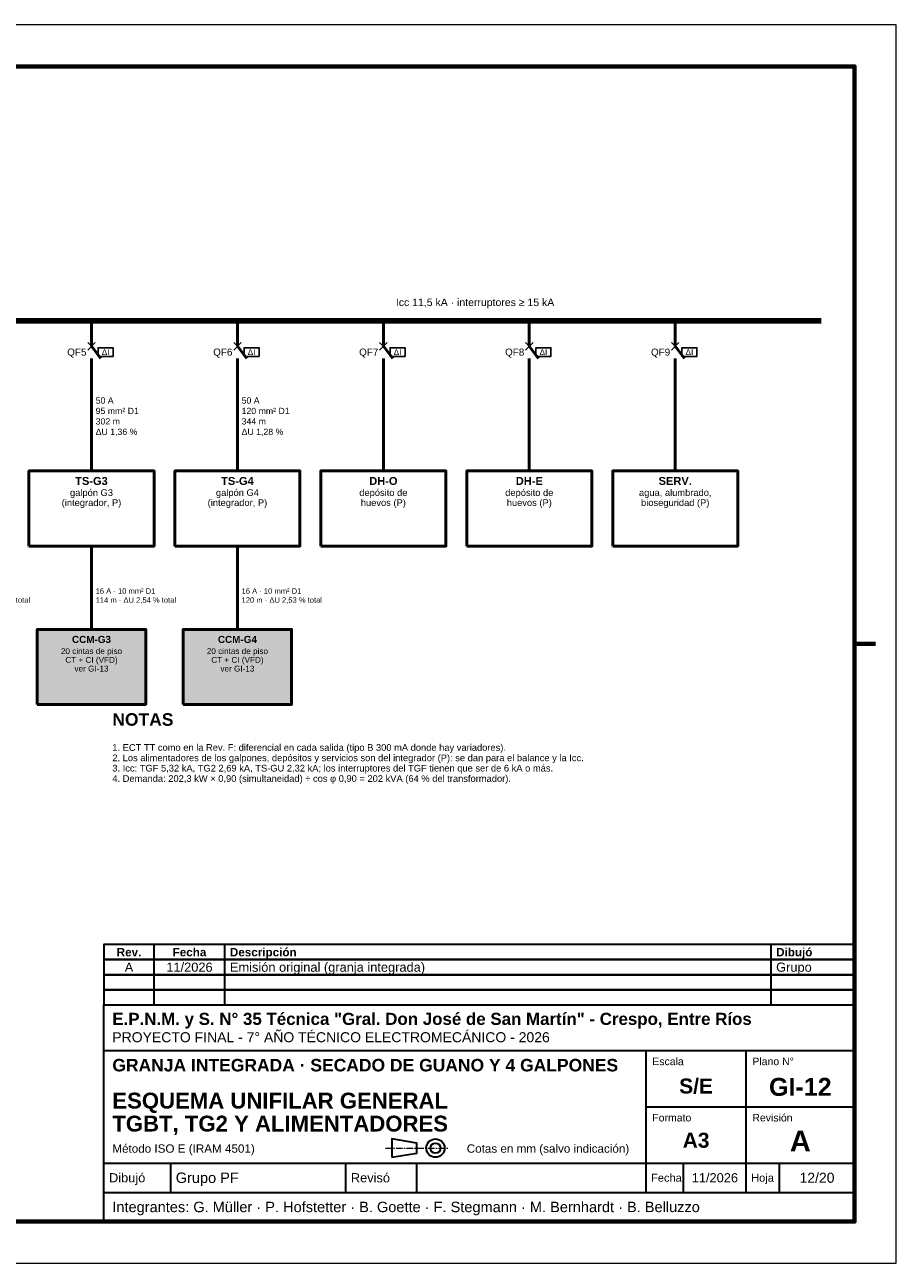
# Model space of a CAD drawing. Header units: millimetres. Extents: x 0 to 420, y 0 to 297.
# Tile 2 of 2: x 211 to 420, y 0 to 297. Entities that reach past the tile are written whole.
import ezdxf
from ezdxf.enums import TextEntityAlignment as Align

# ---------------------------------------------------------------- set-up
doc = ezdxf.new("R2010")
doc.units = ezdxf.units.MM
doc.header["$LTSCALE"] = 0.5
doc.linetypes.add('CENTER', pattern=[5.08, 3.175, -0.635, 0.635, -0.635])
for name, color, linetype, lineweight in [('CONTORNO', 7, 'CONTINUOUS', 50), ('EJES', 1, 'CENTER', 18), ('FINO', 7, 'CONTINUOUS', 25), ('HOJA', 8, 'CONTINUOUS', 13), ('RECUADRO', 7, 'CONTINUOUS', 70), ('RELLENO', 9, 'CONTINUOUS', 13), ('ROTULO', 7, 'CONTINUOUS', 35), ('TEXTO', 7, 'CONTINUOUS', 25)]:
    doc.layers.add(name, color=color, linetype=linetype, lineweight=lineweight)
doc.styles.add('NEGRITA', font='arialbd.ttf')
doc.styles.get("Standard").update_dxf_attribs({"font": 'arial.ttf'})

msp = doc.modelspace()

# ---------------------------------------------------------------- hatches: boundary and pattern name
at = {"layer": 'RELLENO', "true_color": 0xffecc8}
for points in [[(214, 134), (240, 134), (240, 152), (214, 152)], [(249, 134), (275, 134), (275, 152), (249, 152)]]:
    msp.add_hatch(color=7, dxfattribs=at).paths.add_polyline_path(points)

# ---------------------------------------------------------------- linework, layer by layer
at = {"layer": 'CONTORNO', "lineweight": 100}
msp.add_line((40, 226), (402, 226), dxfattribs=at)
at = {"layer": 'CONTORNO'}
for p, q in [((227, 226), (227, 222)), ((262, 226), (262, 222)), ((297, 226), (297, 222)), ((332, 226), (332, 222)), ((367, 226), (367, 222)), ((227, 222), (227, 219.9)), ((227, 219.9), (229.24, 216.96)), ((262, 222), (262, 219.9)), ((262, 219.9), (264.24, 216.96)), ((297, 222), (297, 219.9)), ((297, 219.9), (299.24, 216.96)), ((332, 222), (332, 219.9)), ((332, 219.9), (334.24, 216.96)), ((367, 222), (367, 219.9)), ((367, 219.9), (369.24, 216.96)), ((227, 216.96), (227, 215)), ((262, 216.96), (262, 215)), ((297, 216.96), (297, 215)), ((332, 216.96), (332, 215)), ((367, 216.96), (367, 215)), ((227, 215), (227, 190)), ((262, 215), (262, 190)), ((297, 215), (297, 190)), ((332, 215), (332, 190)), ((367, 215), (367, 190)), ((227, 172), (227, 152)), ((262, 172), (262, 152))]:
    msp.add_line(p, q, dxfattribs=at)
for points in [[(212, 172), (242, 172), (242, 190), (212, 190)], [(247, 172), (277, 172), (277, 190), (247, 190)], [(282, 172), (312, 172), (312, 190), (282, 190)], [(317, 172), (347, 172), (347, 190), (317, 190)], [(352, 172), (382, 172), (382, 190), (352, 190)], [(214, 134), (240, 134), (240, 152), (214, 152)], [(249, 134), (275, 134), (275, 152), (249, 152)]]:
    msp.add_lwpolyline(points, close=True, dxfattribs=at)
at = {"layer": 'EJES'}
msp.add_line((297.5, 27.6), (312.5, 27.6), dxfattribs=at)
at = {"layer": 'FINO'}
for p, q in [((226.1, 219), (227.9, 220.8)), ((226.1, 220.8), (227.9, 219)), ((261.1, 219), (262.9, 220.8)), ((261.1, 220.8), (262.9, 219)), ((296.1, 219), (297.9, 220.8)), ((296.1, 220.8), (297.9, 219)), ((331.1, 219), (332.9, 220.8)), ((331.1, 220.8), (332.9, 219)), ((366.1, 219), (367.9, 220.8)), ((366.1, 220.8), (367.9, 219))]:
    msp.add_line(p, q, dxfattribs=at)
for points in [[(228.6, 217.45), (232.2, 217.45), (232.2, 219.55), (228.6, 219.55)], [(263.6, 217.45), (267.2, 217.45), (267.2, 219.55), (263.6, 219.55)], [(298.6, 217.45), (302.2, 217.45), (302.2, 219.55), (298.6, 219.55)], [(333.6, 217.45), (337.2, 217.45), (337.2, 219.55), (333.6, 219.55)], [(368.6, 217.45), (372.2, 217.45), (372.2, 219.55), (368.6, 219.55)]]:
    msp.add_lwpolyline(points, close=True, dxfattribs=at)
at = {"layer": 'HOJA'}
msp.add_lwpolyline([(0, 0), (420, 0), (420, 297), (0, 297)], close=True, dxfattribs=at)
at = {"layer": 'RECUADRO'}
msp.add_line((415, 148.5), (410, 148.5), dxfattribs=at)
msp.add_lwpolyline([(20, 10), (410, 10), (410, 287), (20, 287)], close=True, dxfattribs=at)
at = {"layer": 'ROTULO'}
for p, q in [((242, 72.8), (242, 76.4)), ((259, 72.8), (259, 76.4)), ((390, 72.8), (390, 76.4)), ((242, 69.2), (242, 72.8)), ((259, 69.2), (259, 72.8)), ((390, 69.2), (390, 72.8)), ((242, 65.6), (242, 69.2)), ((259, 65.6), (259, 69.2)), ((390, 65.6), (390, 69.2)), ((242, 62), (242, 65.6)), ((259, 62), (259, 65.6)), ((390, 62), (390, 65.6)), ((230, 62), (410, 62)), ((230, 10), (230, 62)), ((230, 51), (410, 51)), ((360, 24), (360, 51)), ((384, 24), (384, 51)), ((360, 37.5), (410, 37.5)), ((230, 24), (410, 24)), ((246, 17), (246, 24)), ((288, 17), (288, 24)), ((305, 17), (305, 24)), ((360, 17), (360, 24)), ((369, 17), (369, 24)), ((384, 17), (384, 24)), ((392, 17), (392, 24)), ((230, 17), (410, 17))]:
    msp.add_line(p, q, dxfattribs=at)
for points in [[(230, 72.8), (410, 72.8), (410, 76.4), (230, 76.4)], [(230, 69.2), (410, 69.2), (410, 72.8), (230, 72.8)], [(230, 65.6), (410, 65.6), (410, 69.2), (230, 69.2)], [(230, 62), (410, 62), (410, 65.6), (230, 65.6)], [(299, 25.4), (305, 26.4), (305, 28.8), (299, 29.8)]]:
    msp.add_lwpolyline(points, close=True, dxfattribs=at)
for radius in [2.2, 1.2]:
    msp.add_circle((309.5, 27.6), radius, dxfattribs=at)

# ---------------------------------------------------------------- texts
at = {"layer": 'ROTULO', "style": 'NEGRITA'}
for s, height, p in [('Rev.', 2, (236, 74.6)), ('Fecha', 2, (250.5, 74.6)), ('S/E', 3.6, (372, 42.5)), ('GI-12', 4.3, (397, 42.3)), ('A3', 3.6, (372, 29.5)), ('A', 5, (397, 29.3))]:
    msp.add_text(s, height=height, dxfattribs=at).set_placement(p, align=Align.MIDDLE_CENTER)
for s, height, p in [('Descripción', 2, (260.2, 74.6)), ('Dibujó', 2, (391.2, 74.6)), ('E.P.N.M. y S. N° 35 Técnica "Gral. Don José de San Martín" - Crespo, Entre Ríos', 2.9, (232, 58.6)), ('GRANJA INTEGRADA · SECADO DE GUANO Y 4 GALPONES', 3, (232, 47.5)), ('ESQUEMA UNIFILAR GENERAL', 3.8, (232, 39)), ('TGBT, TG2 Y ALIMENTADORES', 3.8, (232, 33.49))]:
    msp.add_text(s, height=height, dxfattribs=at).set_placement(p, align=Align.MIDDLE_LEFT)
at = {"layer": 'ROTULO'}
for s, height, p in [('A', 2.2, (236, 71)), ('11/2026', 2.2, (250.5, 71)), ('11/2026', 2.2, (376.5, 20.5)), ('12/20', 2.4, (401, 20.5))]:
    msp.add_text(s, height=height, dxfattribs=at).set_placement(p, align=Align.MIDDLE_CENTER)
for s, height, p in [('Emisión original (granja integrada)', 2.2, (260.2, 71)), ('Grupo', 2.2, (391.2, 71)), ('PROYECTO FINAL - 7° AÑO TÉCNICO ELECTROMECÁNICO - 2026', 2.4, (232, 54.2)), ('Método ISO E (IRAM 4501)', 2, (232, 27.5)), ('Cotas en mm (salvo indicación)', 2, (317, 27.5)), ('Dibujó', 2.2, (231.2, 20.5)), ('Grupo PF', 2.5, (247.2, 20.5)), ('Revisó', 2.2, (289.2, 20.5)), ('Fecha', 1.9, (361.2, 20.5)), ('Hoja', 1.9, (385.2, 20.5)), ('Integrantes: G. Müller · P. Hofstetter · B. Goette · F. Stegmann · M. Bernhardt · B. Belluzzo', 2.5, (232, 13.5))]:
    msp.add_text(s, height=height, dxfattribs=at).set_placement(p, align=Align.MIDDLE_LEFT)
for s, p in [('Escala', (361.5, 49.3)), ('Plano N°', (385.5, 49.3)), ('Formato', (361.5, 35.8)), ('Revisión', (385.5, 35.8))]:
    msp.add_text(s, height=1.8, dxfattribs=at).set_placement(p, align=Align.TOP_LEFT)
at = {"layer": 'TEXTO'}
msp.add_text('Icc 11,5 kA · interruptores ≥ 15 kA', height=1.8, dxfattribs=at).set_placement((300, 229), align=Align.BOTTOM_LEFT)
for s, p in [('QF5', (225.8, 218.5)), ('QF6', (260.8, 218.5)), ('QF7', (295.8, 218.5)), ('QF8', (330.8, 218.5)), ('QF9', (365.8, 218.5))]:
    msp.add_text(s, height=1.7, dxfattribs=at).set_placement(p, align=Align.MIDDLE_RIGHT)
for s, height, p in [('ΔI', 1.4, (230.4, 218.5)), ('ΔI', 1.4, (265.4, 218.5)), ('ΔI', 1.4, (300.4, 218.5)), ('ΔI', 1.4, (335.4, 218.5)), ('ΔI', 1.4, (370.4, 218.5)), ('galpón G3', 1.6, (227, 184.8)), ('galpón G4', 1.6, (262, 184.8)), ('depósito de', 1.6, (297, 184.8)), ('depósito de', 1.6, (332, 184.8)), ('agua, alumbrado,', 1.6, (367, 184.8)), ('(integrador, P)', 1.6, (227, 182.4)), ('(integrador, P)', 1.6, (262, 182.4)), ('huevos (P)', 1.6, (297, 182.4)), ('huevos (P)', 1.6, (332, 182.4)), ('bioseguridad (P)', 1.6, (367, 182.4)), ('20 cintas de piso', 1.4, (227, 146.8)), ('CT + CI (VFD)', 1.4, (227, 144.7)), ('20 cintas de piso', 1.4, (262, 146.8)), ('CT + CI (VFD)', 1.4, (262, 144.7)), ('ver GI-13', 1.4, (227, 142.6)), ('ver GI-13', 1.4, (262, 142.6))]:
    msp.add_text(s, height=height, dxfattribs=at).set_placement(p, align=Align.MIDDLE_CENTER)
at = {"layer": 'TEXTO', "style": 'NEGRITA'}
for s, height, p in [('TS-G3', 1.9, (227, 187.6)), ('TS-G4', 1.9, (262, 187.6)), ('DH-O', 1.9, (297, 187.6)), ('DH-E', 1.9, (332, 187.6)), ('SERV.', 1.9, (367, 187.6)), ('CCM-G3', 1.7, (227, 149.6)), ('CCM-G4', 1.7, (262, 149.6))]:
    msp.add_text(s, height=height, dxfattribs=at).set_placement(p, align=Align.MIDDLE_CENTER)
msp.add_text('NOTAS', height=3, dxfattribs=at).set_placement((232, 128), align=Align.BOTTOM_LEFT)
at = {"layer": 'TEXTO'}
for s, p in [('2. Los alimentadores de los galpones, depósitos y servicios son del integrador (P): se dan para el balance y la Icc.', (232, 122)), ('1. ECT TT como en la Rev. F: diferencial en cada salida (tipo B 300 mA donde hay variadores).', (232, 124.48)), ('3. Icc: TGF 5,32 kA, TG2 2,69 kA, TS-GU 2,32 kA; los interruptores del TGF tienen que ser de 6 kA o más.', (232, 119.52)), ('4. Demanda: 202,3 kW × 0,90 (simultaneidad) ÷ cos φ 0,90 = 202 kVA (64 % del transformador).', (232, 117.04))]:
    msp.add_text(s, height=1.6, dxfattribs=at).set_placement(p, align=Align.TOP_LEFT)
at = {"layer": 'TEXTO', "attachment_point": 4}
for s, insert, char_height in [('50 A\\P95 mm² D1\\P302 m\\PΔU 1,36 %', (228, 203), 1.5), ('50 A\\P120 mm² D1\\P344 m\\PΔU 1,28 %', (263, 203), 1.5), ('16 A · 10 mm² D1\\P115 m · ΔU 2,67 % total', (193, 160), 1.3), ('16 A · 10 mm² D1\\P114 m · ΔU 2,54 % total', (228, 160), 1.3), ('16 A · 10 mm² D1\\P120 m · ΔU 2,53 % total', (263, 160), 1.3)]:
    msp.add_mtext(s, dxfattribs=dict(at, insert=insert, char_height=char_height))

doc.saveas('drawing.dxf')
